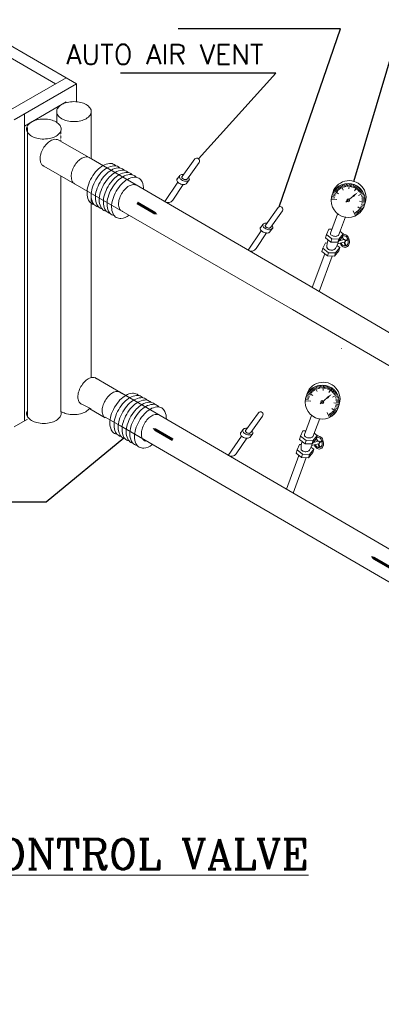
# Model space of a CAD drawing. Header units: millimetres. Extents: x -125266 to 274256, y -711690 to -301689.
# Tile 13 of 256: x -51634 to -50675, y -373076 to -370468. Entities that reach past the tile are written whole.
import ezdxf

# ---------------------------------------------------------------- set-up
doc = ezdxf.new("R2010")
doc.units = ezdxf.units.MM
doc.linetypes.add('HIDDEN', pattern=[0.375, 0.25, -0.125])
for name, color, linetype, lineweight in [('ETA BFV', 150, 'Continuous', 0), ('HVAC TEXT', 7, 'Continuous', 18), ('MEPTEK-SECTION', 7, 'Continuous', 0), ('MEPTEK-SHEET', 7, 'Continuous', 30), ('MEPTEK-TEXT1', 7, 'Continuous', 30)]:
    doc.layers.add(name, color=color, linetype=linetype, lineweight=lineweight)
for name, color, linetype in [('ETA-AC-CHR', 6, 'Continuous'), ('ETA-AC-CHS', 1, 'Continuous'), ('ETA-AC-CHWR', 6, 'HIDDEN'), ('ETA-AC-CHWS', 5, 'Continuous'), ('ETATITLE', 7, 'Continuous'), ('TIT', 33, 'Continuous')]:
    doc.layers.add(name, color=color, linetype=linetype)
doc.styles.add('arial', font='arialbd.ttf')
doc.styles.add('ROMANC', font='romanc.shx')
doc.styles.get("Standard").update_dxf_attribs({"font": 'ARIALN.TTF'})
doc.dimstyles.new('ISO-25', dxfattribs={"dimtxt": 6, "dimasz": 6, "dimexe": 1.25, "dimexo": 0.625, "dimtad": 1, "dimdec": 0, "dimlunit": 4, "dimtxsty": 'Standard', "dimcen": 2.5, "dimclrd": 8, "dimclre": 8, "dimadec": 0, "dimazin": 0, "dimtfac": 1, "dimtdec": 0, "dimtmove": 0, "dimatfit": 3, "dimfxl": 0, "dimarcsym": 0})

msp = doc.modelspace()

# ---------------------------------------------------------------- linework, layer by layer
at = {"color": 0, "lineweight": 0}
for points in [[(-51269.1, -370984.5, 0, 44.5, 0), (-51308.8, -370961.6, 7.42, 7.42, 0), (-51322.7, -370953.5, 7.42, 7.42, 0)], [(-51281.8, -371550.2, 0, 44.5, 0), (-51242.1, -371573.1, 7.42, 7.42, 0), (-51228.1, -371581.2, 7.42, 7.42, 0)], [(-50703.1, -371889.8, 0, 44.5, 0), (-50663.4, -371912.8, 7.42, 7.42, 0), (-50649.5, -371920.8, 7.42, 7.42, 0)]]:
    msp.add_lwpolyline(points, format="xyseb", dxfattribs=at)
at = {"layer": 'ETA BFV', "color": 0, "lineweight": 0}
for p, q in [((-51169.8, -370837.3), (-51203, -370883.8)), ((-51189.5, -370889.8), (-51158.6, -370846.5)), ((-51249.5, -370950.4), (-51214.6, -370899)), ((-51210.6, -370882.5), (-51217.1, -370891.2)), ((-51184.6, -370892.2), (-51191.7, -370902.1)), ((-50775.6, -370903.7), (-50773.3, -370911.9)), ((-50771.8, -370902.8), (-50770.2, -370911.1)), ((-50767.9, -370902.2), (-50767, -370910.7)), ((-50763.9, -370902), (-50763.8, -370910.5)), ((-50760, -370902.1), (-50761.1, -370916.7)), ((-50756.1, -370902.5), (-50757.4, -370910.9)), ((-50752.2, -370903.3), (-50754.3, -370911.6)), ((-51228.5, -370946.4), (-51200.5, -370905)), ((-50804.4, -370928.6), (-50796.7, -370932.1)), ((-50802.7, -370925.1), (-50795.2, -370929.3)), ((-50800.6, -370921.8), (-50788.5, -370930)), ((-50798.3, -370918.6), (-50791.7, -370924)), ((-50795.6, -370915.7), (-50789.5, -370921.6)), ((-50792.8, -370913), (-50787.2, -370919.4)), ((-50789.7, -370910.5), (-50784.7, -370917.4)), ((-50786.4, -370908.4), (-50782, -370915.7)), ((-50782.9, -370906.5), (-50776.6, -370919.6)), ((-50779.3, -370904.9), (-50776.3, -370912.9)), ((-50748.5, -370904.5), (-50751.3, -370912.5)), ((-50744.8, -370905.9), (-50748.3, -370913.7)), ((-50737.9, -370909.7), (-50746.1, -370921.8)), ((-50741.3, -370907.7), (-50745.4, -370915.1)), ((-50734.8, -370912.1), (-50740.2, -370918.7)), ((-50731.8, -370914.7), (-50737.8, -370920.8)), ((-50722.7, -370927.4), (-50735.8, -370933.8)), ((-50729.1, -370917.6), (-50735.6, -370923.1)), ((-50726.7, -370920.6), (-50733.6, -370925.6)), ((-50724.5, -370923.9), (-50731.8, -370928.3)), ((-50808.3, -370943.8), (-50793.7, -370944.9)), ((-50807.8, -370939.9), (-50799.4, -370941.3)), ((-50807, -370936.1), (-50798.8, -370938.1)), ((-50805.9, -370932.3), (-50797.8, -370935.1)), ((-50750.1, -370936.1), (-50769.1, -370951.9)), ((-50718.3, -370950.3), (-50732.8, -370949.3)), ((-50721.1, -370931), (-50729.1, -370934)), ((-50719.9, -370934.8), (-50728, -370937.1)), ((-50718.9, -370938.6), (-50727.3, -370940.2)), ((-50718.7, -370954.3), (-50727.1, -370952.9)), ((-50718.4, -370942.5), (-50726.8, -370943.3)), ((-50718.1, -370946.4), (-50726.7, -370946.5)), ((-50948.7, -370965.7), (-50981.9, -371012.2)), ((-50968.5, -371018.2), (-50937.6, -370974.9)), ((-50743.6, -370987.7), (-50749.9, -370974.5)), ((-50740.1, -370985.8), (-50744.5, -370978.5)), ((-50736.8, -370983.7), (-50741.8, -370976.8)), ((-50733.7, -370981.2), (-50739.3, -370974.8)), ((-50725.9, -370972.4), (-50738, -370964.2)), ((-50730.9, -370978.5), (-50737, -370972.6)), ((-50728.3, -370975.6), (-50734.9, -370970.2)), ((-50723.8, -370969.1), (-50731.3, -370964.9)), ((-50722.1, -370965.5), (-50729.9, -370962.1)), ((-50720.6, -370961.9), (-50728.7, -370959.1)), ((-50719.5, -370958.1), (-50727.8, -370956)), ((-50810.4, -371033.5), (-50791.8, -370983.1)), ((-50788.5, -371039.6), (-50770, -370990.7)), ((-51028.4, -371078.8), (-50993.6, -371027.4)), ((-51007.5, -371074.8), (-50979.5, -371033.4)), ((-50989.5, -371010.9), (-50996, -371019.6)), ((-50963.5, -371020.6), (-50970.6, -371030.5)), ((-50814.2, -371023.5), (-50821, -371037.6)), ((-50806.8, -371023.7), (-50814.2, -371023.5)), ((-50784.7, -371029.4), (-50776.7, -371035.7)), ((-50823.3, -371059.9), (-50830, -371074)), ((-50821, -371037.6), (-50823.7, -371046.1)), ((-50823.7, -371046.1), (-50808.9, -371057.7)), ((-50818.7, -371060), (-50823.3, -371059.9)), ((-50821, -371037.6), (-50806.2, -371049.1)), ((-50806.2, -371049.1), (-50808.9, -371057.7)), ((-50790.4, -371058.1), (-50808.9, -371057.7)), ((-50787.7, -371049.5), (-50806.2, -371049.1)), ((-50773.6, -371057.7), (-50791.6, -371062.4)), ((-50779.4, -371044.2), (-50790.4, -371058.1)), ((-50787.7, -371049.5), (-50790.4, -371058.1)), ((-50774.6, -371050.4), (-50789.4, -371054.9)), ((-50776.7, -371035.7), (-50787.7, -371049.5)), ((-50776, -371050.8), (-50779.5, -371044.4)), ((-50776.7, -371035.7), (-50779.4, -371044.2)), ((-50774.5, -371050.5), (-50778.8, -371042.6)), ((-50773.9, -371057.8), (-50771, -371067.8)), ((-50772.1, -371057.5), (-50769.2, -371067.3)), ((-50771.2, -371052.5), (-50764, -371050.5)), ((-50770.7, -371054.3), (-50763.5, -371052.3)), ((-50830, -371074), (-50832.7, -371082.6)), ((-50832.7, -371082.6), (-50817.9, -371094.1)), ((-50830, -371074), (-50815.2, -371085.6)), ((-50815.2, -371085.6), (-50817.9, -371094.1)), ((-50796.7, -371085.9), (-50815.2, -371085.6)), ((-50788.4, -371080.6), (-50799.4, -371094.5)), ((-50796.7, -371085.9), (-50799.4, -371094.5)), ((-50785.7, -371072.1), (-50796.7, -371085.9)), ((-50793.1, -371066.3), (-50785.7, -371072.1)), ((-50785.7, -371072.1), (-50788.4, -371080.6)), ((-50858.3, -371177.7), (-50825.1, -371088.5)), ((-50840.4, -371188.2), (-50805.4, -371094.4)), ((-50799.4, -371094.5), (-50817.9, -371094.1)), ((-50864.4, -371449.7), (-50858.3, -371455.6)), ((-50861.6, -371447), (-50856, -371453.4)), ((-50858.5, -371444.5), (-50853.5, -371451.4)), ((-50855.2, -371442.4), (-50850.8, -371449.7)), ((-50851.7, -371440.5), (-50845.3, -371453.6)), ((-50848.1, -371438.9), (-50845.1, -371446.9)), ((-50844.4, -371437.7), (-50842, -371445.9)), ((-50840.5, -371436.8), (-50838.9, -371445.1)), ((-50836.6, -371436.2), (-50835.8, -371444.7)), ((-50832.7, -371436), (-50832.6, -371444.5)), ((-50828.8, -371436.1), (-50829.8, -371450.7)), ((-50824.9, -371436.5), (-50826.2, -371444.9)), ((-50821, -371437.3), (-50823.1, -371445.6)), ((-50817.2, -371438.5), (-50820, -371446.5)), ((-50813.6, -371439.9), (-50817.1, -371447.7)), ((-50806.7, -371443.7), (-50814.9, -371455.8)), ((-50810.1, -371441.7), (-50814.2, -371449.1)), ((-50803.6, -371446.1), (-50808.9, -371452.7)), ((-50800.6, -371448.7), (-50806.5, -371454.8)), ((-50876.6, -371473.9), (-50868.2, -371475.3)), ((-50875.8, -371470.1), (-50867.5, -371472.1)), ((-50874.7, -371466.3), (-50866.6, -371469.1)), ((-50873.2, -371462.6), (-50865.4, -371466.1)), ((-50871.5, -371459.1), (-50864, -371463.3)), ((-50869.4, -371455.8), (-50857.3, -371464)), ((-50867, -371452.6), (-50860.4, -371458)), ((-50818.8, -371470.1), (-50837.8, -371485.9)), ((-50791.4, -371461.4), (-50804.6, -371467.8)), ((-50797.9, -371451.6), (-50804.4, -371457.1)), ((-50795.5, -371454.7), (-50802.4, -371459.6)), ((-50793.3, -371457.9), (-50800.6, -371462.3)), ((-50789.9, -371465), (-50797.8, -371468.1)), ((-50788.6, -371468.8), (-50796.8, -371471.1)), ((-50787.7, -371472.6), (-50796.1, -371474.2)), ((-50787.1, -371476.5), (-50795.6, -371477.4)), ((-50877, -371477.8), (-50862.5, -371478.9)), ((-50794.7, -371506.4), (-50806.8, -371498.2)), ((-50787, -371484.3), (-50801.6, -371483.3)), ((-50792.6, -371503.1), (-50800.1, -371498.9)), ((-50790.9, -371499.5), (-50798.6, -371496.1)), ((-50789.4, -371495.9), (-50797.5, -371493.1)), ((-50788.3, -371492.1), (-50796.5, -371490)), ((-50787.5, -371488.3), (-50795.9, -371486.9)), ((-50786.9, -371480.4), (-50795.4, -371480.5)), ((-51001.4, -371509.4), (-51034.6, -371555.9)), ((-51021.2, -371561.9), (-50990.2, -371518.6)), ((-50879.2, -371567.5), (-50860.5, -371517.1)), ((-50857.3, -371573.6), (-50838.7, -371524.7)), ((-50812.4, -371521.7), (-50818.7, -371508.5)), ((-50808.9, -371519.8), (-50813.3, -371512.5)), ((-50805.6, -371517.7), (-50810.6, -371510.8)), ((-50802.5, -371515.2), (-50808.1, -371508.8)), ((-50799.7, -371512.5), (-50805.8, -371506.6)), ((-50797, -371509.6), (-50803.6, -371504.2)), ((-51042.2, -371554.6), (-51048.7, -371563.3)), ((-51081.1, -371622.5), (-51046.3, -371571.1)), ((-51060.2, -371618.5), (-51032.2, -371577.1)), ((-51016.2, -371564.3), (-51023.3, -371574.2)), ((-50889.8, -371571.6), (-50892.5, -371580.1)), ((-50892.5, -371580.1), (-50877.6, -371591.7)), ((-50883, -371557.5), (-50889.8, -371571.6)), ((-50889.8, -371571.6), (-50875, -371583.2)), ((-50875.6, -371557.7), (-50883, -371557.5)), ((-50848.1, -371578.2), (-50859.1, -371592.1)), ((-50845.5, -371569.7), (-50856.5, -371583.5)), ((-50853.4, -371563.4), (-50845.5, -371569.7)), ((-50844.8, -371584.8), (-50848.3, -371578.4)), ((-50845.5, -371569.7), (-50848.1, -371578.2)), ((-50843.3, -371584.5), (-50847.6, -371576.6)), ((-50892, -371593.9), (-50898.8, -371608)), ((-50887.5, -371594), (-50892, -371593.9)), ((-50875, -371583.2), (-50877.6, -371591.7)), ((-50859.1, -371592.1), (-50877.6, -371591.7)), ((-50856.5, -371583.5), (-50875, -371583.2)), ((-50854.5, -371606.1), (-50865.5, -371619.9)), ((-50861.8, -371600.3), (-50854.5, -371606.1)), ((-50842.3, -371591.7), (-50860.4, -371596.4)), ((-50856.5, -371583.5), (-50859.1, -371592.1)), ((-50843.3, -371584.4), (-50858.2, -371588.9)), ((-50854.5, -371606.1), (-50857.2, -371614.7)), ((-50842.7, -371591.8), (-50839.7, -371601.8)), ((-50840.8, -371591.5), (-50837.9, -371601.3)), ((-50840, -371586.5), (-50832.8, -371584.5)), ((-50839.5, -371588.3), (-50832.3, -371586.3)), ((-50927.1, -371711.7), (-50893.9, -371622.5)), ((-50909.1, -371722.1), (-50874.2, -371628.4)), ((-50898.8, -371608), (-50901.5, -371616.6)), ((-50901.5, -371616.6), (-50886.7, -371628.1)), ((-50898.8, -371608), (-50884, -371619.6)), ((-50884, -371619.6), (-50886.7, -371628.1)), ((-50868.2, -371628.5), (-50886.7, -371628.1)), ((-50865.5, -371619.9), (-50884, -371619.6)), ((-50857.2, -371614.7), (-50868.2, -371628.5)), ((-50865.5, -371619.9), (-50868.2, -371628.5))]:
    msp.add_line(p, q, dxfattribs=at)
for points in [[(-51215.9, -370889.6, 0.129851), (-51217.2, -370891.6, 0.156851), (-51217.3, -370894.6, 0.106617), (-51215.3, -370898.3, 0.072341), (-51211.8, -370901.3, 0.058752), (-51206.7, -370903.8, 0.058752), (-51201.2, -370905, 0.072341), (-51196.7, -370904.8, 0.106617), (-51192.7, -370903.1, 0.088569), (-51191.6, -370901.9, 0.156851)], [(-51199.8, -370878.7, 0.006536), (-51200.5, -370878.6, 0.072341), (-51205, -370878.8, 0.106617), (-51209, -370880.5, 0.156851), (-51210.7, -370882.9, 0.156851), (-51210.8, -370885.8, 0.106617), (-51208.7, -370889.6, 0.072341), (-51205.3, -370892.6, 0.058752), (-51200.2, -370895, 0.058752), (-51194.7, -370896.2, 0.072341), (-51190.2, -370896, 0.106617), (-51186.2, -370894.3, 0.156851), (-51184.5, -370892, 0.156851), (-51184.4, -370889, 0.106617), (-51186.5, -370885.3, 0.004734), (-51186.6, -370885.1, 0.058752)], [(-51203.3, -370883.6, 0.136068), (-51204.1, -370884.7, 0.156851), (-51204.1, -370886.3, 0.106617), (-51203, -370888.3, 0.072341), (-51201.1, -370890, 0.058752), (-51198.4, -370891.3, 0.058752), (-51195.5, -370891.9, 0.072341), (-51193, -370891.8, 0.106617), (-51190.9, -370890.9, 0.127865), (-51190.1, -370889.9, 0.156851)], [(-50978.8, -371007.1, 0.006536), (-50979.4, -371007, 0.072341), (-50984, -371007.2, 0.106617), (-50987.9, -371008.9, 0.156851), (-50989.7, -371011.3, 0.156851), (-50989.7, -371014.2, 0.106617), (-50987.7, -371018, 0.072341), (-50984.2, -371021, 0.058752), (-50979.2, -371023.4, 0.058752), (-50973.7, -371024.6, 0.072341), (-50969.1, -371024.4, 0.106617), (-50965.2, -371022.7, 0.156851), (-50963.4, -371020.4, 0.156851), (-50963.3, -371017.4, 0.106617), (-50965.4, -371013.7, 0.004734), (-50965.6, -371013.5, 0.058752)], [(-50994.8, -371018, 0.129851), (-50996.2, -371020, 0.156851), (-50996.3, -371023, 0.106617), (-50994.2, -371026.7, 0.072341), (-50990.7, -371029.7, 0.058752), (-50985.7, -371032.2, 0.058752), (-50980.2, -371033.4, 0.072341), (-50975.6, -371033.2, 0.106617), (-50971.7, -371031.5, 0.088569), (-50970.5, -371030.3, 0.156851)], [(-50982.2, -371012, 0.136068), (-50983, -371013.1, 0.156851), (-50983.1, -371014.7, 0.106617), (-50982, -371016.7, 0.072341), (-50980.1, -371018.3, 0.058752), (-50977.4, -371019.7, 0.058752), (-50974.4, -371020.3, 0.072341), (-50972, -371020.2, 0.106617), (-50969.9, -371019.3, 0.127865), (-50969, -371018.3, 0.156851)], [(-50810.3, -371034, 0.037055), (-50810.4, -371034.6, 0.156851), (-50809.9, -371036.9, 0.106617), (-50807.6, -371039.5, 0.072341), (-50804.2, -371041.2, 0.058752), (-50799.8, -371042.2, 0.058752), (-50795.2, -371042.1, 0.072341), (-50791.6, -371041, 0.106617), (-50788.8, -371038.9, 0), (-50788.8, -371038.9)], [(-50785.8, -371052.4, 0.014507), (-50785.7, -371053.8)], [(-50784.2, -371060.4, 0.035745), (-50782.7, -371063.6, 0.08391), (-50778.8, -371068.3, 0.106544), (-50773.7, -371071.2, 0.130894), (-50768.9, -371071.3, 0.130894), (-50764.6, -371069.1, 0.106544), (-50761.3, -371064.3, 0.08391), (-50759.8, -371058.3, 0.072816), (-50760.4, -371051.3, 0.072816), (-50763, -371044.7, 0.08391), (-50766.8, -371040, 0.106544), (-50772, -371037.2, 0.130894), (-50776.8, -371037, 0.010021), (-50777.1, -371037.1)], [(-50783.3, -371049.2, 0.029504), (-50783.5, -371050.9, 0.028843), (-50783.6, -371053.1)], [(-50781.9, -371059.9, 0.024907), (-50781.1, -371061.6, 0.08391), (-50778.1, -371065.3, 0.106544), (-50774, -371067.5, 0.130894), (-50770.3, -371067.7, 0.130894), (-50766.9, -371065.9, 0.106544), (-50764.3, -371062.1, 0.08391), (-50763.2, -371057.4, 0.072816), (-50763.6, -371051.9, 0.072816), (-50765.6, -371046.8, 0.08391), (-50768.7, -371043.1, 0.106544), (-50772.7, -371040.8, 0.130894), (-50776.4, -371040.7, 0.076227), (-50778.5, -371041.5)], [(-50773.6, -371057.7, 0.116536), (-50772.6, -371057.7, 0.130894), (-50771.7, -371057.2, 0.106544), (-50771, -371056.2, 0.08391), (-50770.7, -371055, 0.072816), (-50770.9, -371053.5, 0.072816), (-50771.4, -371052.1, 0.08391), (-50772.2, -371051.1, 0.106544), (-50773.3, -371050.5, 0.130894), (-50774.3, -371050.4, 0.0234), (-50774.5, -371050.5)], [(-50819.1, -371069.8, 0.077056), (-50819.4, -371071, 0.156851), (-50818.9, -371073.3, 0.106617), (-50816.6, -371075.9, 0.072341), (-50813.3, -371077.6, 0.058752), (-50808.8, -371078.6, 0.058752), (-50804.2, -371078.5, 0.072341), (-50800.6, -371077.4, 0.106617), (-50797.8, -371075.4, 0.156851), (-50796.9, -371073.1, 0), (-50796.9, -371073.1)], [(-51031.5, -371550.8, 0.006536), (-51032.1, -371550.7, 0.072341), (-51036.7, -371550.9, 0.106617), (-51040.6, -371552.6, 0.156851), (-51042.4, -371555, 0.156851), (-51042.4, -371557.9, 0.106617), (-51040.4, -371561.7, 0.072341), (-51036.9, -371564.7, 0.058752), (-51031.9, -371567.1, 0.058752), (-51026.4, -371568.3, 0.072341), (-51021.8, -371568.1, 0.106617), (-51017.9, -371566.4, 0.156851), (-51016.1, -371564.1, 0.156851), (-51016, -371561.1, 0.106617), (-51018.1, -371557.4, 0.004734), (-51018.3, -371557.2, 0.058752)], [(-51047.5, -371561.7, 0.129851), (-51048.9, -371563.7, 0.156851), (-51048.9, -371566.7, 0.106617), (-51046.9, -371570.4, 0.072341), (-51043.4, -371573.4, 0.058752), (-51038.4, -371575.9, 0.058752), (-51032.9, -371577.1, 0.072341), (-51028.3, -371576.9, 0.106617), (-51024.4, -371575.2, 0.088569), (-51023.2, -371574, 0.156851)], [(-51034.9, -371555.7, 0.136068), (-51035.7, -371556.8, 0.156851), (-51035.8, -371558.4, 0.106617), (-51034.6, -371560.4, 0.072341), (-51032.8, -371562.1, 0.058752), (-51030.1, -371563.4, 0.058752), (-51027.1, -371564, 0.072341), (-51024.7, -371563.9, 0.106617), (-51022.6, -371563, 0.127865), (-51021.7, -371562, 0.156851)], [(-50879.1, -371568, 0.037055), (-50879.2, -371568.6, 0.156851), (-50878.7, -371570.9, 0.106617), (-50876.3, -371573.5, 0.072341), (-50873, -371575.2, 0.058752), (-50868.5, -371576.2, 0.058752), (-50864, -371576.1, 0.072341), (-50860.4, -371575, 0.106617), (-50857.6, -371572.9, 0), (-50857.6, -371572.9)], [(-50852.9, -371594.4, 0.035745), (-50851.4, -371597.6, 0.08391), (-50847.6, -371602.3, 0.106544), (-50842.5, -371605.2, 0.130894), (-50837.7, -371605.3, 0.130894), (-50833.4, -371603.1, 0.106544), (-50830, -371598.3, 0.08391), (-50828.6, -371592.3, 0.072816), (-50829.2, -371585.3, 0.072816), (-50831.7, -371578.8, 0.08391), (-50835.6, -371574, 0.106544), (-50840.7, -371571.2, 0.130894), (-50845.5, -371571, 0.010021), (-50845.9, -371571.1)], [(-50850.7, -371593.9, 0.024907), (-50849.9, -371595.6, 0.08391), (-50846.8, -371599.3, 0.106544), (-50842.8, -371601.5, 0.130894), (-50839, -371601.7, 0.130894), (-50835.7, -371599.9, 0.106544), (-50833.1, -371596.1, 0.08391), (-50832, -371591.5, 0.072816), (-50832.4, -371585.9, 0.072816), (-50834.4, -371580.8, 0.08391), (-50837.4, -371577.1, 0.106544), (-50841.5, -371574.8, 0.130894), (-50845.2, -371574.7, 0.076227), (-50847.3, -371575.5)], [(-50887.9, -371603.8, 0.077056), (-50888.2, -371605, 0.156851), (-50887.7, -371607.3, 0.106617), (-50885.4, -371609.9, 0.072341), (-50882, -371611.6, 0.058752), (-50877.6, -371612.6, 0.058752), (-50873, -371612.5, 0.072341), (-50869.4, -371611.4, 0.106617), (-50866.6, -371609.4, 0.156851), (-50865.7, -371607.2, 0), (-50865.7, -371607.1)], [(-50854.6, -371586.4, 0.014507), (-50854.5, -371587.8)], [(-50852.1, -371583.2, 0.029504), (-50852.3, -371584.9, 0.028843), (-50852.3, -371587.1)], [(-50842.3, -371591.7, 0.116536), (-50841.4, -371591.7, 0.130894), (-50840.5, -371591.2, 0.106544), (-50839.8, -371590.2, 0.08391), (-50839.5, -371589, 0.072816), (-50839.6, -371587.5, 0.072816), (-50840.2, -371586.1, 0.08391), (-50841, -371585.1, 0.106544), (-50842.1, -371584.5, 0.130894), (-50843.1, -371584.4, 0.0234), (-50843.3, -371584.5)]]:
    msp.add_lwpolyline(points, format="xyb", dxfattribs=at)
for centre, radius in [((-50763.3, -370947.1), 45.1), ((-50763.3, -370947.1), 3.82), ((-50832, -371481.1), 45.1), ((-50832, -371481.1), 3.82)]:
    msp.add_circle(centre, radius, dxfattribs=at)
for centre, radius, start, end in [((-51164.5, -370842.3), 7.24, 324.1782, 136.9679), ((-50761, -370939.8), 45.1, 338.2169, 167.9133), ((-51241, -370937.8), 15.2, 236.2944, 325.4167), ((-50943.4, -370970.7), 7.24, 324.1782, 136.9679), ((-50768.4, -371069.1), 51.1, 160.2125, 183.8093), ((-50844, -371043.3), 56, 328.385, 345.2532), ((-51020, -371066.2), 15.2, 236.2944, 325.4167), ((-50829.8, -371473.8), 45.1, 338.2169, 167.9133), ((-50996.1, -371514.4), 7.24, 324.1782, 136.9679), ((-50837.2, -371603.1), 51.1, 160.2125, 183.8093), ((-50912.8, -371577.3), 56, 328.385, 345.2532), ((-51072.7, -371609.9), 15.2, 236.2944, 325.4167)]:
    msp.add_arc(centre, radius, start, end, dxfattribs=at)
for points in [[(-50751.8, -370934), (-50748.3, -370938.2), (-50737.4, -370925.5)], [(-50820.6, -371468), (-50817.1, -371472.2), (-50806.2, -371459.5)]]:
    msp.add_solid(points, dxfattribs=at)
at = {"layer": 'ETA-AC-CHR', "color": 0, "lineweight": 0}
for p, q in [((-51613.7, -370754.4), (-51613.7, -371519.5)), ((-51444.1, -370837.4), (-51533.8, -370785.6)), ((-51444.1, -370837.4), (-50874.9, -371168)), ((-51470.3, -370913.6), (-51569.7, -370856.3)), ((-51524.9, -370882.2), (-51524.9, -371507)), ((-51470.3, -370913.6), (-50910.7, -371235.6)), ((-50874.9, -371168), (-50359.3, -371470.2)), ((-50910.7, -371235.6), (-50399, -371534.4))]:
    msp.add_line(p, q, dxfattribs=at)
msp.add_lwpolyline([(-51570.1, -370731.6, 0.058752), (-51588.6, -370733.8, 0.072341), (-51602.6, -370739.4, 0.106617), (-51613, -370748.9, 0.156851), (-51616, -370758.1, 0.156851), (-51613, -370767.4, 0.106617), (-51602.6, -370776.8, 0.072341), (-51588.6, -370782.4, 0.058752), (-51570.1, -370784.6, 0.058752), (-51551.7, -370782.4, 0.072341), (-51537.7, -370776.8, 0.106617), (-51527.2, -370767.4, 0.156851), (-51524.3, -370758.1, 0.156851), (-51527.2, -370748.9, 0.106617), (-51537.7, -370739.4, 0.072341), (-51551.7, -370733.8, 0.058752)], format="xyb", close=True, dxfattribs=at)
for points in [[(-51562.2, -370796.9, 0.118537), (-51578.2, -370824.3, 0.072341), (-51580, -370837.1, 0.106617), (-51577.5, -370849, 0.156851), (-51571.9, -370855.1, 0.0439), (-51569.7, -370856.1)], [(-51533.8, -370785.6, 0.010967), (-51540.7, -370785.3, 0.106617), (-51552.2, -370789, 0.071406), (-51562.2, -370796.9)], [(-51447.4, -370835.4, 0.058746), (-51450, -370833.5, 0.156851), (-51458.1, -370831.8, 0.106617), (-51469.6, -370835.5, 0.072341), (-51479.8, -370843.5, 0.058752), (-51489.3, -370856.2)], [(-51489.3, -370856.2, 0.058752), (-51495.6, -370870.8, 0.072341), (-51497.4, -370883.6, 0.097525), (-51494.7, -370896.6, 0.154287), (-51489.1, -370902.9, 0.033394), (-51487.5, -370903.7)], [(-51613.7, -371503.2, 0.135827), (-51616, -371511.3, 0.156851), (-51613, -371520.6, 0.106617), (-51602.6, -371530.1, 0.072341), (-51588.6, -371535.7, 0.058752), (-51570.1, -371537.8, 0.058752), (-51551.7, -371535.7, 0.072341), (-51537.7, -371530.1, 0.106617), (-51527.2, -371520.6, 0.156851), (-51524.3, -371511.3, 0.068914), (-51524.9, -371507)]]:
    msp.add_lwpolyline(points, format="xyb", dxfattribs=at)
at = {"layer": 'ETA-AC-CHS', "color": 0, "lineweight": 0}
for p, q in [((-51536, -370714.4), (-51536, -370740.1)), ((-51444.9, -370716), (-51444.9, -370836.9)), ((-51444.9, -370928.3), (-51444.9, -371133.2)), ((-51444.9, -371094.9), (-51444.9, -371258.8)), ((-51444.9, -371256.7), (-51444.9, -371416.6)), ((-51469.1, -371487), (-51476, -371483)), ((-51469.1, -371487), (-51444.9, -371499.2))]:
    msp.add_line(p, q, dxfattribs=at)
msp.add_lwpolyline([(-51490.2, -370685.5, 0.058752), (-51508.6, -370687.7, 0.072341), (-51522.6, -370693.2, 0.106617), (-51533.1, -370702.7, 0.156851), (-51536.1, -370712, 0.156851), (-51533.1, -370721.2, 0.106617), (-51522.6, -370730.7, 0.072341), (-51508.6, -370736.3, 0.058752), (-51490.2, -370738.5, 0.058752), (-51471.8, -370736.3, 0.072341), (-51457.8, -370730.7, 0.106617), (-51447.3, -370721.2, 0.156851), (-51444.3, -370712, 0.156851), (-51447.3, -370702.7, 0.106617), (-51457.8, -370693.2, 0.072341), (-51471.8, -370687.7, 0.058752)], format="xyb", close=True, dxfattribs=at)
for points in [[(-51430.2, -371419.3, 0.052881), (-51432.5, -371417.6, 0.156851), (-51440.7, -371415.9, 0.106617), (-51452.2, -371419.6, 0.072341), (-51462.3, -371427.6, 0.058752), (-51471.8, -371440.3)], [(-51471.8, -371440.3, 0.058752), (-51478.1, -371454.9, 0.072341), (-51480, -371467.7, 0.106617), (-51477.4, -371479.6, 0.156851), (-51471.8, -371485.7, 0.056111), (-51469.1, -371487)], [(-51523.1, -371507, 0.06937), (-51509.7, -371512.3, 0.058752), (-51491.3, -371514.5, 0.058752), (-51472.8, -371512.3, 0.072341), (-51458.8, -371506.7, 0.106617), (-51448.4, -371497.2)]]:
    msp.add_lwpolyline(points, format="xyb", dxfattribs=at)
at = {"layer": 'ETA-AC-CHWR', "color": 0, "lineweight": 0, "ltscale": 0.5}
msp.add_line((-51524.9, -370761.1), (-51524.9, -370790.7), dxfattribs=at)
at = {"layer": 'ETA-AC-CHWS', "color": 0, "linetype": 'ByBlock', "lineweight": 0}
for p, q in [((-51362.6, -371458.3), (-51435.2, -371416.5)), ((-51369.2, -371454.3), (-51325.3, -371479.6)), ((-51407.1, -371522.7), (-51448.3, -371498.9)), ((-51325.3, -371479.6), (-50364.6, -372039.4)), ((-51407.7, -371520.9), (-51366.5, -371544.4)), ((-51366.5, -371544.4), (-50166.2, -372242.3))]:
    msp.add_line(p, q, dxfattribs=at)
for points in [[(-51365.8, -371456.5, 0.052881), (-51368.1, -371454.8, 0.156851), (-51376.2, -371453.1, 0.106617), (-51387.8, -371456.8, 0.072341), (-51397.9, -371464.8, 0.058752), (-51407.4, -371477.5)], [(-51407.4, -371477.5, 0.058752), (-51413.7, -371492.1, 0.072341), (-51415.6, -371504.9, 0.106617), (-51413, -371516.8, 0.099861), (-51409.9, -371521.1)]]:
    msp.add_lwpolyline(points, format="xyb", dxfattribs=at)
at = {"layer": 'ETATITLE', "color": 0, "lineweight": 0}
for p, q in [((-51483.4, -370638.3), (-52712.6, -369928.7)), ((-51539.1, -370638.3), (-52712.6, -369960.8)), ((-51676.9, -370717.9), (-51511.3, -370622.2)), ((-51649.1, -370733.9), (-51483.4, -370638.3)), ((-51483.4, -370685.8), (-51483.4, -370638.3)), ((-51483.4, -370638.3), (-51483.4, -370685.8)), ((-51621.4, -370750.1), (-51511.3, -370686.4)), ((-51621.4, -371531.2), (-51621.4, -370718)), ((-50780.6, -371339.1), (-50780.6, -371338.8)), ((-51613.7, -371526.8), (-51649.1, -371547.2))]:
    msp.add_line(p, q, dxfattribs=at)
at = {"layer": 'HVAC TEXT'}
for points in [[(-51438.1, -370957.8, -0.067761), (-51443.2, -370955.7, -0.156851), (-51451.8, -370946.3, -0.106617), (-51455.6, -370928.3, -0.072341), (-51452.8, -370908.8, -0.058752), (-51443.2, -370886.6, -0.058752), (-51428.8, -370867.2, -0.072341), (-51413.3, -370855, -0.106617), (-51395.8, -370849.4, -0.156851), (-51383.4, -370852.1, -0.067761), (-51379, -370855.5, -0.106617)], [(-51427, -370963.7, -0.067761), (-51432.1, -370961.6, -0.156851), (-51440.7, -370952.2, -0.106617), (-51444.5, -370934.2, -0.072341), (-51441.7, -370914.7, -0.058752), (-51432.1, -370892.5, -0.058752), (-51417.7, -370873.1, -0.072341), (-51402.2, -370860.9, -0.106617), (-51384.7, -370855.3, -0.156851), (-51372.3, -370857.9, -0.067761), (-51367.9, -370861.4, -0.106617)], [(-51415.9, -370969.6, -0.067761), (-51421.1, -370967.5, -0.156851), (-51429.6, -370958.1, -0.106617), (-51433.4, -370940.1, -0.072341), (-51430.6, -370920.6, -0.058752), (-51421.1, -370898.4, -0.058752), (-51406.6, -370879, -0.072341), (-51391.1, -370866.8, -0.106617), (-51373.6, -370861.1, -0.156851), (-51361.2, -370863.8, -0.067761), (-51356.8, -370867.2, -0.106617)], [(-51405.7, -370975.7, -0.067761), (-51410.9, -370973.6, -0.156851), (-51419.4, -370964.2, -0.106617), (-51423.3, -370946.2, -0.072341), (-51420.4, -370926.7, -0.058752), (-51410.9, -370904.5, -0.058752), (-51396.4, -370885.1, -0.072341), (-51381, -370872.9, -0.106617), (-51363.4, -370867.3, -0.156851), (-51351, -370869.9, -0.067761), (-51346.6, -370873.4, -0.106617)], [(-51394.6, -370981.6, -0.067761), (-51399.8, -370979.5, -0.156851), (-51408.3, -370970.1, -0.106617), (-51412.2, -370952.1, -0.072341), (-51409.4, -370932.6, -0.058752), (-51399.8, -370910.4, -0.058752), (-51385.3, -370891, -0.072341), (-51369.9, -370878.8, -0.106617), (-51352.3, -370873.1, -0.156851), (-51339.9, -370875.8, -0.067761), (-51335.5, -370879.2, -0.106617)], [(-51383.5, -370987.5, -0.086487), (-51390.2, -370985, -0.156851), (-51398.7, -370975.6, -0.106617), (-51402.6, -370957.6, -0.072341), (-51399.8, -370938.1, -0.058752), (-51390.2, -370915.9, -0.058752), (-51375.7, -370896.5, -0.072341), (-51360.3, -370884.3, -0.106617), (-51342.8, -370878.7, -0.156851), (-51330.4, -370881.3, -0.086487), (-51324.9, -370885.9, -0.106617)], [(-51344, -370986.4, -0.133713), (-51365.7, -370994.7, -0.156851), (-51378.1, -370992, -0.156851), (-51386.6, -370982.6, -0.106617), (-51390.5, -370964.6, -0.072341), (-51387.6, -370945.1, -0.058752), (-51378.1, -370922.9, -0.058752), (-51363.6, -370903.5, -0.072341), (-51348.1, -370891.3, -0.106617), (-51330.6, -370885.7, -0.156851), (-51318.2, -370888.4, -0.156851), (-51309.7, -370897.7, -0.117754), (-51305.9, -370917.7, -0.040346)], [(-51364, -370929.7, 0.058752), (-51370.3, -370944.3, 0.072341), (-51372.2, -370957.1, 0.106617), (-51369.6, -370968.9, 0.156851), (-51364, -370975.1, 0.050131), (-51361.5, -370976.2, 0.106617)], [(-51324.1, -370907.1, 0.00832), (-51324.5, -370906.9, 0.138708), (-51332.8, -370905.2, 0.106617), (-51344.3, -370908.9, 0.072341), (-51354.5, -370916.9, 0.058752), (-51364, -370929.7, 0.058752)], [(-51377.5, -371566.3, -0.067761), (-51382.7, -371564.2, -0.156851), (-51391.2, -371554.8, -0.106617), (-51395.1, -371536.8, -0.072341), (-51392.3, -371517.4, -0.058752), (-51382.7, -371495.1, -0.058752), (-51368.2, -371475.7, -0.072341), (-51352.8, -371463.5, -0.106617), (-51335.3, -371457.9, -0.156851), (-51322.9, -371460.6, -0.067761), (-51318.4, -371464, -0.106617)], [(-51366.4, -371572.2, -0.067761), (-51371.6, -371570.1, -0.156851), (-51380.1, -371560.7, -0.106617), (-51384, -371542.7, -0.072341), (-51381.2, -371523.2, -0.058752), (-51371.6, -371501, -0.058752), (-51357.1, -371481.6, -0.072341), (-51341.7, -371469.4, -0.106617), (-51324.2, -371463.8, -0.156851), (-51311.8, -371466.4, -0.067761), (-51307.3, -371469.9, -0.106617)], [(-51355.4, -371578.1, -0.067761), (-51360.5, -371576, -0.156851), (-51369, -371566.6, -0.106617), (-51372.9, -371548.6, -0.072341), (-51370.1, -371529.1, -0.058752), (-51360.5, -371506.9, -0.058752), (-51346.1, -371487.5, -0.072341), (-51330.6, -371475.3, -0.106617), (-51313.1, -371469.6, -0.156851), (-51300.7, -371472.3, -0.067761), (-51296.3, -371475.7, -0.106617)], [(-51345.2, -371584.2, -0.067761), (-51350.4, -371582.1, -0.156851), (-51358.9, -371572.7, -0.106617), (-51362.8, -371554.7, -0.072341), (-51359.9, -371535.2, -0.058752), (-51350.4, -371513, -0.058752), (-51335.9, -371493.6, -0.072341), (-51320.4, -371481.4, -0.106617), (-51302.9, -371475.8, -0.156851), (-51290.5, -371478.4, -0.067761), (-51286.1, -371481.9, -0.106617)], [(-51334.1, -371590.1, -0.067761), (-51339.3, -371588, -0.156851), (-51347.8, -371578.6, -0.106617), (-51351.7, -371560.6, -0.072341), (-51348.8, -371541.1, -0.058752), (-51339.3, -371518.9, -0.058752), (-51324.8, -371499.5, -0.072341), (-51309.3, -371487.3, -0.106617), (-51291.8, -371481.6, -0.156851), (-51279.4, -371484.3, -0.067761), (-51275, -371487.7, -0.106617)], [(-51323, -371596, -0.086487), (-51329.7, -371593.5, -0.156851), (-51338.2, -371584.1, -0.106617), (-51342.1, -371566.1, -0.072341), (-51339.2, -371546.6, -0.058752), (-51329.7, -371524.4, -0.058752), (-51315.2, -371505, -0.072341), (-51299.7, -371492.8, -0.106617), (-51282.2, -371487.2, -0.156851), (-51269.8, -371489.9, -0.086487), (-51264.4, -371494.4, -0.106617)], [(-51283.4, -371594.9, -0.133713), (-51305.1, -371603.2, -0.156851), (-51317.5, -371600.5, -0.156851), (-51326.1, -371591.1, -0.106617), (-51329.9, -371573.1, -0.072341), (-51327.1, -371553.6, -0.058752), (-51317.5, -371531.4, -0.058752), (-51303.1, -371512, -0.072341), (-51287.6, -371499.8, -0.106617), (-51270.1, -371494.2, -0.156851), (-51257.7, -371496.9, -0.156851), (-51249.2, -371506.3, -0.117754), (-51245.3, -371526.2, -0.040346)], [(-51263.6, -371515.7, 0.00832), (-51264, -371515.4, 0.138708), (-51272.3, -371513.7, 0.106617), (-51283.8, -371517.4, 0.072341), (-51294, -371525.4, 0.058752), (-51303.5, -371538.2, 0.058752)], [(-51303.5, -371538.2, 0.058752), (-51309.8, -371552.8, 0.072341), (-51311.6, -371565.6, 0.106617), (-51309.1, -371577.4, 0.156851), (-51303.5, -371583.6, 0.050131), (-51301, -371584.7, 0.106617)]]:
    msp.add_lwpolyline(points, format="xyb", dxfattribs=at)

# ---------------------------------------------------------------- texts
at = {"layer": 'HVAC TEXT', "insert": (-51510.9, -370534), "char_height": 52.612, "width": 1099.755, "attachment_point": 1}
msp.add_mtext('{\\Fromans|c0;AUTO AIR VENT}', dxfattribs=at)
at = {"layer": 'MEPTEK-SHEET', "insert": (-98215.1, -369652.6), "char_height": 277.0199, "width": 6856.244, "attachment_point": 1}
msp.add_mtext('\\pi-554.03989,l554.03989,t554.03989;{\\fTimes New Roman|b0|i0|c0|p18;1.^IALL DIMENSIONS ARE IN MM.\\P2.^IALL B.O.D. (BOTTOM OF DUCT & CENTER LINE LEVATION) ARE WITH RESPECT TO DATUM FLOOR LEVEL.\\P3.^IDO NOT SCALE THE }DRAWING. {\\fTimes New Roman|b0|i0|c0|p18;ONLY WRITTEN DIMENSIONS TO BE FOLLOWED.\\P4.^ITHIS DRAWING IS A RIGHT & PROPERTY OF MEPTEK NOT TO BE PRODUCED, COPIED, HANDED OVER TO THIRD PARTY OR USED FOR ANY OTHER PURPOSE  OTHER THAN FOR WHICH IT IS INTENDED AND REMAIN OUR SOLE PROPERTY.\\P5.^IALL DIMENSIONS SHALL BE VERIFIED ON SITE PRIOR TO START OF WORK\\P6.^IPOWER SUPPLY TO THE BTU METER IN CONCESSIONAIRE SCOPE.}', dxfattribs=at)
at = {"layer": 'MEPTEK-TEXT1', "char_height": 350, "attachment_point": 1}
for s, insert, width in [('{\\fCalibri|b0|i0|c0|p34;\\H1.28571x;\\C1;GENERAL GUIDELINES-HVAC :\\P\\fArial Narrow|b0|i0|c0|p34;\\H0.88889x;\\C256;\\P\\fCalibri|b0|i0|c0|p34;\\C4;DUCTING :\\H0.875x;\\P\\pi-1050,l1050,t1050;\\C256;1.^IDUCTING SHALL BE IN ACCORDANCE WITH IS 655, GALVANIZED IRON SHEET TO BE USED FOR ALL DUCTING WORKS. THERMAL INSULATION ON DUCTS SHALL BE 19 MM THICK. CLOSED CELL CLASS “O” BS 476 PART 6-7 FM APPROVED NITRILE RUBBER ELASTOMERIC INSULATION THERMAL CONDUCTIVITY 0.033 WATTS PER METER-KELVIN (W/(M.K)) AT 0°C FOR AIR CONDITIONING DUCTING. \\P2.^ITHERMAL INSULATION ON KITCHEN EXHAUST DUCTING SHALL BE 80 MM THICK ALUMINUM FOIL FACED RESIN BONDED FIBRE GLASS WOOL OF DENSITY NOT LESS THAN 48 KG/M3.\\P3.^ITHERMAL INSULATION ON FRESH AIR, SUPPLY AIR AND RETURN AIR SHALL BE 19MM THICK CLOSED CELL ANTI-MICROBIAL CLASS “O” BS 476 AND PART 6 & 7 FM APPROVED NITRILE RUBBER ELASTOMERIC INSULATION THERMAL CONDUCTIVITY 0.033 WATTS PER METER-KELVIN (W/ (M\\fArial|b0|i0|c0|p34;.\\fCalibri|b0|i0|c0|p34;K)) AT 0°C.\\P4.^IAPPROPRIATE NUMBER OF TRAP DOORS SHALL BE PROVIDED IN KITCHEN EXHAUST DUCTING FOR OIL/GREASE CLEANING PURPOSE.\\P5.^IDUCTING INSTALLATION WITH RESPECT TO FRESH AIR INTAKE, KITCHEN EXHAUST OUT FROM LOCATION UP TO LOUVERS AT FAÇADE SHALL BE IN THE SCOPE OF CONCESSIONER INCLUDING AIR WASHER, EXHAUST FAN SECTION DRY SCRUBBER ETC.\\P6.^IEACH AND EVERY KITCHEN EXHAUST HOOD SHOULD BE EQUIPPED WITH UL LISTED, WET CHEMICAL BASED, MECHANICALLY OPERATED, AUTOMATIC FIRE SUPPRESSION SYSTEM. SEPARATE DRAWING TO BE SUBMITTED FOR HOOD SUPPRESSION SYSTEM.\\P7.^ISUPPORTING OF DUCTING TO BE DONE WITH USING ANGLE 50X 50 X 5MM AND TIE ROD OF SIZE MINIMUM 10 MM DIA/ AS PER DUCT SIZE.\\P8.^IPOST COMPLETION OF ONSITE WORK, CONCESSIONAIRE HAS TO SHARE TESTING AND COMMISSIONING REPORT WITH DIAL.\\P9.^IINTEGRATION WITH FIRE ALARM SYSTEM, SO THAT AHU GET SWITCHED OFF IN CASE OF ANY FIRE INCIDENT.\\P10.^IFOR EQUIPMENT PLACEMENT STRUCTURAL DETAILS TO BE APPROVED BY STRUCTURAL CONSULTANT AND SAME TO BE SHARE WITH DIAL.\\P11.^ITRAP DOOR WITH PROPER ACCESS TO BE PROVIDED FOR FILTER AND COPPER COIL CLEANING.\\P12.^IKITCHEN VENTILATION SHALL COMPLY TO NFPA 96 GUIDELINE.}', (-102876.1, -301696.9), 28043.429), ('{\\fCalibri|b0|i0|c0|p34;\\H1.28571x;\\C1;CHILLED WATER PIPING:-\\H0.77778x;\\P\\pi-1050,l1050,t1050;\\C256;1.^ICHILLED WATER PIPING SHALL BE CONFIRMING TO IS:1239 PART I CLASS ‘C’ HEAVY AND FITTING SHALL BE CONFORMING TO ASTM A-105,3000LBS SOCKET WELD END (UP TO 50MM) & 1S:1239 PART-II HEAVY/ASTM A-234 WPB, GR.B BUTT WELD FITTING ( ABOVE 50NB PIPE SIZE)\\P2.^IPIPING CONNECTION SHOULD BE SOCKET WELDED UP TO 50NB SIZE AND SHALL BE BUTT WELD ABOVE 50NB PIPE SIZE. PIPE FLANGES SHOULD BE CONFIRMING TO ASTM A-105 # 150 SORF AND FLANGE DIMENSION SHOULD BE IN ACCORDANCE WITH ASME/ANSI B 16.5 (150 SORF), FITTING TO FITTING WELDING IS NOT ALLOWED. NOZZLE CONNECTIONS/THREDOLETS/WELDOLETS ARE NOT ALLOWED BY PUNCTURING THE PIPE. ONLY EQUAL/UNEQUAL TEE’S SHALL BE USED FOR BRANCH CONNECTION FROM HEADER. SOCKET WELD END TEE SHOULD BE USED FOR BRANCH CONNECTION (UP-TO -50NB PIPE SIZE) W.R.T TO PRESSURE GAUGE/TEMPERATURE GAUGE/AIR VENT/DRAIN POINT ETC.\\P3.^IPOST INSTALLATION CLEARANCE BY DIAL, CHW PIPING SHALL BE TESTED @15KGF/CM2 HYDROSTATICS PRESSURE FOR 24HRS HOLD TIME AND TESTING SHOULD BE WITNESSED TO DIAL TEAM.\\P4.^ITHERMAL INSULATION ON CHW AND CONDENSATE DRAIN PIPING LINE SHALL BE 25MM THICK. CLOSED CELL ANTI-MICROBIAL CLASS “O” BS 476 AND PART 6 & 7 FM APPROVED NITRILE RUBBER ELASTOMERIC INSULATION THERMAL CONDUCTIVITY 0.033 WATTS PER METER-KELVIN (W/ (M\\fArial|b0|i0|c0|p34;⋅\\fCalibri|b0|i0|c0|p34;K)) AT 0°C.\\P5.^ICONDENSATE DRAIN PIPING SHALL BE COMPLYING TO IS 4985 CLASS 3 UPVC PIPE. SOLVENT CEMENT COMPLYING WITH ASTM D2564 SHALL BE USED FOR JOINTS.\\P6.^IFOR CEILING SUSPENDED CHILLED WATER PIPE:  PIPE SHOULD BE HANGED WITH TIE ROD OF SIZE MINIMUM 10 MM DIA.}', (-102709, -319968), 24849.354)]:
    msp.add_mtext(s, dxfattribs=dict(at, insert=insert, width=width))
at = {"layer": 'MEPTEK-TEXT1', "insert": (-63641, -370597.3, 0), "char_height": 162.275, "width": 2350.18, "attachment_point": 1, "style": 'arial'}
msp.add_mtext("\\pi429.41174;{\\C159;\\c7222306;EUROPEAN & \\P\\pi744.88457;ITALIAN\\P\\pi697.95107;HOOD-01\\P\\pi321.37614;100'' x 48'' X 22''\\P\\pi166.68376;(BOX TYPE HOOD)}", dxfattribs=at)
at = {"layer": 'TIT', "color": 0, "lineweight": 0, "style": 'ROMANC'}
msp.add_text('%%UWITH 2 WAY PRESSURE INDEPENDENT CONTROL VALVE', height=79.745, dxfattribs=at).set_placement((-53961.1, -372718.5))

# ---------------------------------------------------------------- leaders
at = {"layer": 'ETATITLE', "color": 0, "lineweight": 0}
for points in [[(-50222.9, -371159.5), (-50513.6, -369956), (-51068.4, -369956)], [(-50747.9, -370896.6), (-50553, -370241.1), (-51213.6, -370241.1)], [(-50945.9, -370963.9), (-50783.4, -370493.1), (-51213.7, -370493.1)], [(-51159.9, -370836.7), (-50955.3, -370610), (-51366.6, -370610)]]:
    msp.add_leader(points, dimstyle='ISO-25', override={"dimasz": 2, "dimclrd": 256, "dimfxl": 0.03937, "dimarcsym": 1}, dxfattribs=at)
at = {"layer": 'MEPTEK-SECTION'}
msp.add_leader([(-51358, -371577.2), (-51564.2, -371746.1), (-52118.9, -371746.1)], dimstyle='ISO-25', override={"dimasz": 2, "dimgap": 0, "dimtad": 0, "dimclrd": 256, "dimfxl": 0.03937, "dimarcsym": 1}, dxfattribs=at)

doc.saveas('drawing.dxf')
